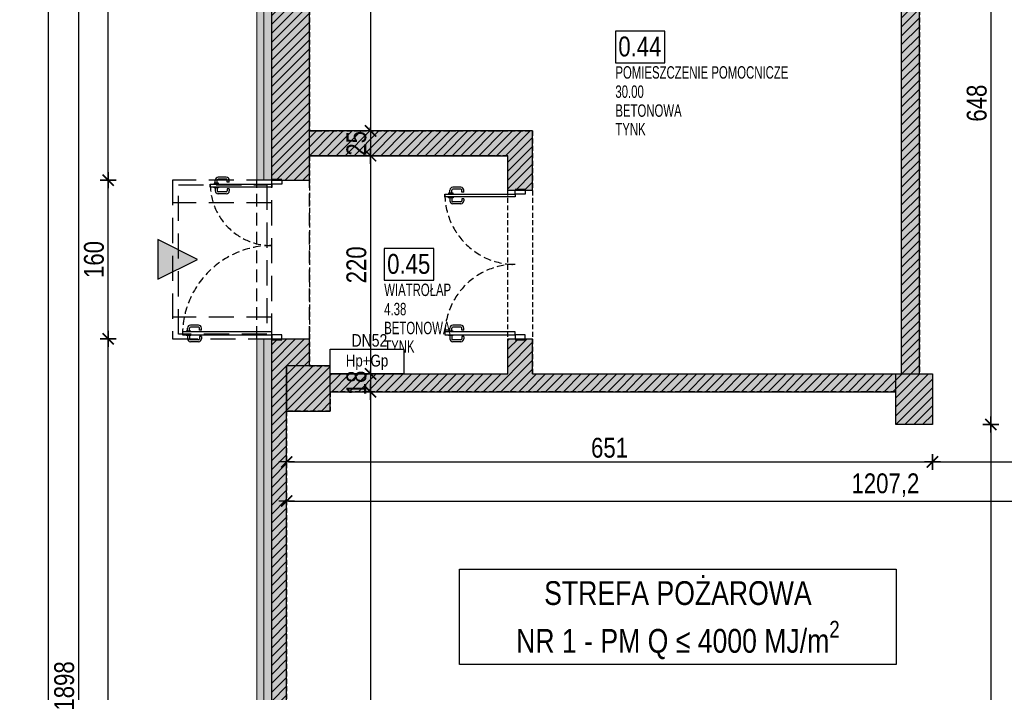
# Model space of a CAD drawing. Header units: millimetres. Extents: x 76192 to 88546, y 19309 to 25840.
# Tile 4 of 61: x 76192 to 77185, y 22298 to 22976. Entities that reach past the tile are written whole.
import ezdxf
from ezdxf.enums import TextEntityAlignment as Align

# ---------------------------------------------------------------- set-up
doc = ezdxf.new("R2010")
doc.units = ezdxf.units.MM
doc.set_wipeout_variables(frame=1)
doc.linetypes.add('DASHED', pattern=[0.75, 0.5, -0.25])
doc.linetypes.add('DASHEDX2', pattern=[38.1, 25.4, -12.7])
doc.layers.get('DEFPOINTS').update_dxf_attribs({"lineweight": 9})
for name, color, linetype in [('_HSA_HATCH_WYPEŁNIENIA_PRZEGRÓD', 205, 'Continuous'), ('_HSA_HYDRANTY', 20, 'Continuous'), ('_HSA_NUMERACJA POMIESZCZEN', 43, 'Continuous'), ('_HSA_OPIS', 43, 'Continuous'), ('_HSA_PRZERYWANE', 153, 'DASHEDX2'), ('_HSA_STOLARKA_WEWNĘTRZNA', 132, 'Continuous'), ('_HSA_STOLARKA_ZEWNĘTRZNA', 132, 'Continuous'), ('_HSA_WIDOKOWE', 1, 'Continuous'), ('_HSA_WYM_100', 141, 'Continuous'), ('_HSA_ŚCIANY_DZIAŁOWE', 6, 'Continuous'), ('_HSA_ŚCIANY_KONSTRUKCYJNE', 3, 'Continuous'), ('_HSA_ŚCIANY_MUROWANE', 4, 'Continuous')]:
    doc.layers.add(name, color=color, linetype=linetype)
doc.layers.add('_HSA_IZOLACJA_TERMICZNA', color=2, linetype='Continuous', lineweight=5)
doc.layers.add('_HSA_NUMERACJA POMIESZCZEN POMOC', color=7, linetype='Continuous', true_color=0x38940a, plot=False)
doc.layers.add('_HSA_POWIERZCHNIA_UŻYTKOWA', color=115, linetype='DASHED', plot=False)
doc.styles.add('Arial', font='Arial.ttf')
doc.styles.add('ARIAL_100', font='Arial.ttf', dxfattribs={"width": 0.8, "height": 20})
doc.styles.add('ARIAL_30', font='Arial.ttf', dxfattribs={"width": 0.8, "height": 7})
doc.styles.add('ARIAL_50', font='Arial Narrow.ttf', dxfattribs={"width": 0.8, "height": 10})
doc.linetypes.add('BATTING', pattern='A,0.00254,-2.54,[134,ltypeshp.shx,S=2.54,R=0,X=-2.54,Y=0],-5.08,[134,ltypeshp.shx,S=2.54,R=180,X=2.54,Y=0],-2.54', length=10.16254)
doc.dimstyles.new('WYM_WEWN_100', dxfattribs={"dimtxt": 20, "dimasz": 2, "dimexe": 10, "dimexo": 0, "dimgap": 4, "dimtad": 1, "dimdec": 1, "dimrnd": 0.1, "dimtxsty": 'ARIAL_100', "dimblk": 'Wym-03', "dimcen": 0, "dimdle": 10, "dimse1": 1, "dimse2": 1, "dimclrt": 256, "dimazin": 2, "dimtfac": 1, "dimtdec": 1, "dimtix": 1, "dimtmove": 2, "dimatfit": 0, "dimfxl": 1, "dimtolj": 1, "dimtzin": 0, "dimarcsym": 0})

# ---------------------------------------------------------------- blocks, each defined once
blk = doc.blocks.new('*U127')
for p, q in [((-77.9, 54.86), (-77.9, 63)), ((-75.9, 54.86), (-75.9, 63)), ((-71.8, 66), (-74.9, 66)), ((-71.8, 64), (-74.9, 64)), ((-71.8, 67.25), (-71, 67.25)), ((-71.8, 62.75), (-71.8, 67.25)), ((-71, 62.75), (-71.8, 62.75)), ((-67.275, 67.25), (-68.075, 67.25)), ((-68.075, 62.75), (-67.275, 62.75)), ((-67.275, 62.75), (-67.275, 67.25)), ((-67.275, 66), (-64.175, 66)), ((-67.275, 64), (-64.175, 64)), ((-63.175, 54.86), (-63.175, 63)), ((-61.175, 54.86), (-61.175, 63)), ((61.175, 54.86), (61.175, 63)), ((63.175, 54.86), (63.175, 63)), ((67.275, 66), (64.175, 66)), ((67.275, 64), (64.175, 64)), ((67.275, 67.25), (68.075, 67.25)), ((67.275, 62.75), (67.275, 67.25)), ((68.075, 62.75), (67.275, 62.75)), ((71.8, 67.25), (71, 67.25)), ((71, 62.75), (71.8, 62.75)), ((71.8, 62.75), (71.8, 67.25)), ((71.8, 66), (74.9, 66)), ((71.8, 64), (74.9, 64)), ((75.9, 54.86), (75.9, 63)), ((77.9, 54.86), (77.9, 63)), ((-72.8, 53.86), (-74.9, 53.86)), ((-72.8, 51.86), (-74.9, 51.86)), ((-72.8, 51.86), (-72.8, 53.86)), ((-66.275, 51.86), (-66.275, 53.86)), ((-66.275, 53.86), (-64.175, 53.86)), ((-66.275, 51.86), (-64.175, 51.86)), ((66.275, 53.86), (64.175, 53.86)), ((66.275, 51.86), (64.175, 51.86)), ((66.275, 51.86), (66.275, 53.86)), ((72.8, 51.86), (72.8, 53.86)), ((72.8, 53.86), (74.9, 53.86)), ((72.8, 51.86), (74.9, 51.86))]:
    blk.add_line(p, q)
for points in [[(-71, 0), (-68.075, 0), (-68.075, 71), (-71, 71)], [(71, 0), (68.075, 0), (68.075, 71), (71, 71)], [(75, 0), (75, -10), (71, -10), (71, 0)], [(-75, 0), (-75, -10), (-71, -10), (-71, 0)]]:
    blk.add_lwpolyline(points, close=True)
for points in [[(76, 0), (76, -10)], [(-76, 0), (-76, -10)]]:
    blk.add_lwpolyline(points)
at = {"linetype": 'DASHED', "ltscale": 15}
for centre, start, end in [((-71, 0), 0, 90), ((71, 0), 90, 180)]:
    blk.add_arc(centre, 71, start, end, dxfattribs=at)
for centre, radius, start, end in [((-74.9, 63), 3, 90, 180), ((-74.9, 63), 1, 90, 180), ((-64.175, 63), 3, 0, 90), ((-64.175, 63), 1, 0, 90), ((64.175, 63), 3, 90, 180), ((64.175, 63), 1, 90, 180), ((74.9, 63), 3, 0, 90), ((74.9, 63), 1, 0, 90), ((-74.9, 54.86), 3, 180, 270), ((-74.9, 54.86), 1, 180, 270), ((-64.175, 54.86), 3, 270, 0), ((-64.175, 54.86), 1, 270, 0), ((64.175, 54.86), 3, 180, 270), ((64.175, 54.86), 1, 180, 270), ((74.9, 54.86), 3, 270, 0), ((74.9, 54.86), 1, 270, 0)]:
    blk.add_arc(centre, radius, start, end)
blk = doc.blocks.new('*U131')
for p, q in [((-96.9, 73.86), (-96.9, 82)), ((-94.9, 73.86), (-94.9, 82)), ((-90.8, 85), (-93.9, 85)), ((-90.8, 83), (-93.9, 83)), ((-90.8, 86.25), (-90, 86.25)), ((-90.8, 81.75), (-90.8, 86.25)), ((-90, 81.75), (-90.8, 81.75)), ((-86.275, 86.25), (-87.075, 86.25)), ((-87.075, 81.75), (-86.275, 81.75)), ((-86.275, 81.75), (-86.275, 86.25)), ((-86.275, 85), (-83.175, 85)), ((-86.275, 83), (-83.175, 83)), ((-82.175, 73.86), (-82.175, 82)), ((-80.175, 73.86), (-80.175, 82)), ((-91.8, 72.86), (-93.9, 72.86)), ((-91.8, 70.86), (-93.9, 70.86)), ((-91.8, 70.86), (-91.8, 72.86)), ((-85.275, 70.86), (-85.275, 72.86)), ((-85.275, 72.86), (-83.175, 72.86)), ((-85.275, 70.86), (-83.175, 70.86)), ((52.175, 45.86), (52.175, 54)), ((54.175, 45.86), (54.175, 54)), ((58.275, 57), (55.175, 57)), ((58.275, 55), (55.175, 55)), ((58.275, 58.25), (59.075, 58.25)), ((58.275, 53.75), (58.275, 58.25)), ((59.075, 53.75), (58.275, 53.75)), ((62.8, 58.25), (62, 58.25)), ((62, 53.75), (62.8, 53.75)), ((62.8, 53.75), (62.8, 58.25)), ((62.8, 57), (65.9, 57)), ((62.8, 55), (65.9, 55)), ((66.9, 45.86), (66.9, 54)), ((68.9, 45.86), (68.9, 54)), ((57.275, 44.86), (55.175, 44.86)), ((57.275, 42.86), (55.175, 42.86)), ((57.275, 42.86), (57.275, 44.86)), ((63.8, 42.86), (63.8, 44.86)), ((63.8, 44.86), (65.9, 44.86)), ((63.8, 42.86), (65.9, 42.86))]:
    blk.add_line(p, q)
for points in [[(-90, 0), (-87.075, 0), (-87.075, 90), (-90, 90)], [(62, 0), (59.075, 0), (59.075, 62), (62, 62)], [(66, 0), (66, -10), (62, -10), (62, 0)], [(-94, 0), (-94, -10), (-90, -10), (-90, 0)]]:
    blk.add_lwpolyline(points, close=True)
for points in [[(67, 0), (67, -10)], [(-95, 0), (-95, -10)]]:
    blk.add_lwpolyline(points)
at = {"linetype": 'DASHED', "ltscale": 15}
for centre, radius, start, end in [((-90, 0), 90, 0, 90), ((62, 0), 62, 90, 180)]:
    blk.add_arc(centre, radius, start, end, dxfattribs=at)
for centre, radius, start, end in [((-93.9, 82), 3, 90, 180), ((-93.9, 82), 1, 90, 180), ((-83.175, 82), 3, 0, 90), ((-83.175, 82), 1, 0, 90), ((-93.9, 73.86), 3, 180, 270), ((-93.9, 73.86), 1, 180, 270), ((-83.175, 73.86), 3, 270, 0), ((-83.175, 73.86), 1, 270, 0), ((55.175, 54), 3, 90, 180), ((55.175, 54), 1, 90, 180), ((65.9, 54), 3, 0, 90), ((65.9, 54), 1, 0, 90), ((55.175, 45.86), 3, 180, 270), ((55.175, 45.86), 1, 180, 270), ((65.9, 45.86), 3, 270, 0), ((65.9, 45.86), 1, 270, 0)]:
    blk.add_arc(centre, radius, start, end)
blk = doc.blocks.new('A$C181A6C00')
blk.add_hatch(color=256).paths.add_polyline_path([(50, -25), (0, 0), (50, 25)])
blk.add_lwpolyline([(50, -25), (0, 0), (50, 25), (50, -25)])
blk = doc.blocks.new('NUMERACJA_POMIESZCZEŃ_200')
blk.add_lwpolyline([(50, 31.85), (0, 31.85), (0, 0), (50, 0)], close=True)
at = {"style": 'ARIAL_100', "width": 0.8}
blk.add_attdef('OPIS_TABELKA', (2.96, 6.47), '', height=20, dxfattribs=at)
at = {"layer": '_HSA_NUMERACJA POMIESZCZEN POMOC', "style": 'ARIAL_50', "width": 0.8}
for tag, p in [('NAZWA', (0, -15.93)), ('POWIERZCHNIA', (0, -35.3)), ('POSADZKA', (0, -54.39)), ('SUFIT', (0, -73.08))]:
    blk.add_attdef(tag, p, '', height=12.5, dxfattribs=at)
blk = doc.blocks.new('Wym-03')
for p, q in [((-4, 0), (4, 0)), ((0, 4), (0, -4))]:
    blk.add_line(p, q)
blk.add_lwpolyline([(-2.83, -2.83, 0.8, 0.8, 0), (2.83, 2.83, 0.05, 0.05, 0)], format="xyseb")
blk = doc.blocks.new('*D726')
at = {"layer": '_HSA_WYM_100', "color": 0, "lineweight": -2}
blk.add_line((76281.33, 20766.14), (76281.33, 22652.53), dxfattribs=at)
at = {"layer": 'DEFPOINTS', "color": 0}
for p in [(76281.33, 22654.53), (76431.33, 22654.53), (86739.33, 20764.14)]:
    blk.add_point(p, dxfattribs=at)
at = {"layer": '_HSA_WYM_100', "color": 0, "lineweight": -2, "xscale": 2, "yscale": 2, "zscale": 2}
for p, rotation in [((76281.33, 22654.53), 90), ((76281.33, 20764.14), 270)]:
    blk.add_blockref('Wym-03', p, dxfattribs=dict(at, rotation=rotation))
at = {"layer": '_HSA_WYM_100', "insert": (76265.31, 21709.33), "char_height": 20, "attachment_point": 5, "rotation": 90, "style": 'ARIAL_100'}
blk.add_mtext('\\A1;1890,4', dxfattribs=at)
blk = doc.blocks.new('*D727')
at = {"layer": '_HSA_WYM_100', "color": 0, "lineweight": -2}
blk.add_line((76281.33, 22656.53), (76281.33, 22812.53), dxfattribs=at)
at = {"layer": 'DEFPOINTS', "color": 0}
for p in [(76281.33, 22814.53), (76431.33, 22814.53), (76431.33, 22654.53)]:
    blk.add_point(p, dxfattribs=at)
at = {"layer": '_HSA_WYM_100', "color": 0, "lineweight": -2, "xscale": 2, "yscale": 2, "zscale": 2}
for p, rotation in [((76281.33, 22814.53), 90), ((76281.33, 22654.53), 270)]:
    blk.add_blockref('Wym-03', p, dxfattribs=dict(at, rotation=rotation))
at = {"layer": '_HSA_WYM_100', "insert": (76267.11, 22734.53), "char_height": 20, "attachment_point": 5, "rotation": 90, "style": 'ARIAL_100'}
blk.add_mtext('\\A1;160', dxfattribs=at)
blk = doc.blocks.new('*D728')
at = {"layer": '_HSA_WYM_100', "color": 0, "lineweight": -2}
blk.add_line((76281.33, 22816.53), (76281.33, 23251.53), dxfattribs=at)
at = {"layer": 'DEFPOINTS', "color": 0}
for p in [(76281.33, 23253.53), (76431.33, 23253.53), (76431.33, 22814.53)]:
    blk.add_point(p, dxfattribs=at)
at = {"layer": '_HSA_WYM_100', "color": 0, "lineweight": -2, "xscale": 2, "yscale": 2, "zscale": 2}
for p, rotation in [((76281.33, 23253.53), 90), ((76281.33, 22814.53), 270)]:
    blk.add_blockref('Wym-03', p, dxfattribs=dict(at, rotation=rotation))
at = {"layer": '_HSA_WYM_100', "insert": (76267.11, 23034.03), "char_height": 20, "attachment_point": 5, "rotation": 90, "style": 'ARIAL_100'}
blk.add_mtext('\\A1;439', dxfattribs=at)
blk = doc.blocks.new('*D729')
at = {"layer": '_HSA_WYM_100', "color": 0, "lineweight": -2}
blk.add_line((76251.33, 23251.53), (76251.33, 21357.53), dxfattribs=at)
at = {"layer": 'DEFPOINTS', "color": 0}
for p in [(76431.33, 23253.53), (76251.33, 21355.53), (76431.33, 21355.53)]:
    blk.add_point(p, dxfattribs=at)
at = {"layer": '_HSA_WYM_100', "color": 0, "lineweight": -2, "xscale": 2, "yscale": 2, "zscale": 2}
for p, rotation in [((76251.33, 23253.53), 90), ((76251.33, 21355.53), 270)]:
    blk.add_blockref('Wym-03', p, dxfattribs=dict(at, rotation=rotation))
at = {"layer": '_HSA_WYM_100', "insert": (76237.11, 22304.53), "char_height": 20, "attachment_point": 5, "rotation": 90, "style": 'ARIAL_100'}
blk.add_mtext('\\A1;1898', dxfattribs=at)
blk = doc.blocks.new('*D723')
at = {"layer": '_HSA_WYM_100', "color": 0, "lineweight": -2}
blk.add_line((76221.33, 19529.42), (76221.33, 23251.53), dxfattribs=at)
at = {"layer": 'DEFPOINTS', "color": 0}
for p in [(76221.33, 23253.53), (76251.33, 23253.53), (76251.33, 19527.42)]:
    blk.add_point(p, dxfattribs=at)
at = {"layer": '_HSA_WYM_100', "color": 0, "lineweight": -2, "xscale": 2, "yscale": 2, "zscale": 2}
for p, rotation in [((76221.33, 23253.53), 89.99999999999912), ((76221.33, 19527.42), 269.9999999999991)]:
    blk.add_blockref('Wym-03', p, dxfattribs=dict(at, rotation=rotation))
at = {"layer": '_HSA_WYM_100', "insert": (76205.31, 21390.48), "char_height": 20, "attachment_point": 5, "rotation": 90, "style": 'ARIAL_100'}
blk.add_mtext('\\A1;3726,1', dxfattribs=at)
blk = doc.blocks.new('hydrant+gasnica')
blk.add_wipeout([(0, 25), (74, 25), (74, 0), (0, 0)])
blk.add_lwpolyline([(0, 25), (74, 25), (74, 0), (0, 0), (0, 25)])
at = {"style": 'Arial', "width": 0.8}
blk.add_text('Hp+Gp', height=12, dxfattribs=at).set_placement((37, 7.46), align=Align.CENTER)
blk = doc.blocks.new('*D1046')
at = {"layer": '_HSA_WYM_100', "color": 0, "lineweight": -2}
blk.add_line((76545.92, 23214.14), (76545.92, 22866.11), dxfattribs=at)
at = {"layer": 'DEFPOINTS', "color": 0}
for p in [(76505.33, 23216.14), (76505.33, 22864.11), (76545.92, 22864.11)]:
    blk.add_point(p, dxfattribs=at)
at = {"layer": '_HSA_WYM_100', "color": 0, "lineweight": -2, "xscale": 2, "yscale": 2, "zscale": 2}
for p, rotation in [((76545.92, 23216.14), 90), ((76545.92, 22864.11), 270)]:
    blk.add_blockref('Wym-03', p, dxfattribs=dict(at, rotation=rotation))
at = {"layer": '_HSA_WYM_100', "insert": (76531.7, 23040.13), "char_height": 20, "attachment_point": 5, "rotation": 90, "style": 'ARIAL_100'}
blk.add_mtext('\\A1;352', dxfattribs=at)
blk = doc.blocks.new('*D1047')
at = {"layer": '_HSA_WYM_100', "color": 0, "lineweight": -2}
for p, q in [((76545.92, 22866.11), (76545.92, 22868.11)), ((76545.92, 22864.11), (76545.92, 22839.11)), ((76545.92, 22837.11), (76545.92, 22835.11))]:
    blk.add_line(p, q, dxfattribs=at)
at = {"layer": 'DEFPOINTS', "color": 0}
for p in [(76505.33, 22864.11), (76484.35, 22839.11), (76545.92, 22839.11)]:
    blk.add_point(p, dxfattribs=at)
at = {"layer": '_HSA_WYM_100', "color": 0, "lineweight": -2, "xscale": 2, "yscale": 2, "zscale": 2}
for p, rotation in [((76545.92, 22864.11), 270), ((76545.92, 22839.11), 90)]:
    blk.add_blockref('Wym-03', p, dxfattribs=dict(at, rotation=rotation))
at = {"layer": '_HSA_WYM_100', "insert": (76531.71, 22851.61), "char_height": 20, "attachment_point": 5, "rotation": 90, "style": 'ARIAL_100'}
blk.add_mtext('\\A1;25', dxfattribs=at)
blk = doc.blocks.new('*D1048')
at = {"layer": '_HSA_WYM_100', "color": 0, "lineweight": -2}
blk.add_line((76545.92, 22837.11), (76545.92, 22621.11), dxfattribs=at)
at = {"layer": 'DEFPOINTS', "color": 0}
for p in [(76484.35, 22839.11), (76505.33, 22619.11), (76545.92, 22619.11)]:
    blk.add_point(p, dxfattribs=at)
at = {"layer": '_HSA_WYM_100', "color": 0, "lineweight": -2, "xscale": 2, "yscale": 2, "zscale": 2}
for p, rotation in [((76545.92, 22839.11), 90), ((76545.92, 22619.11), 270)]:
    blk.add_blockref('Wym-03', p, dxfattribs=dict(at, rotation=rotation))
at = {"layer": '_HSA_WYM_100', "insert": (76531.71, 22729.11), "char_height": 20, "attachment_point": 5, "rotation": 90, "style": 'ARIAL_100'}
blk.add_mtext('\\A1;220', dxfattribs=at)
blk = doc.blocks.new('*D1049')
at = {"layer": '_HSA_WYM_100', "color": 0, "lineweight": -2}
for p, q in [((76545.92, 22621.11), (76545.92, 22623.11)), ((76545.92, 22619.11), (76545.92, 22601.11)), ((76545.92, 22599.11), (76545.92, 22597.11))]:
    blk.add_line(p, q, dxfattribs=at)
at = {"layer": 'DEFPOINTS', "color": 0}
for p in [(76505.33, 22619.11), (76505.33, 22601.11), (76545.92, 22601.11)]:
    blk.add_point(p, dxfattribs=at)
at = {"layer": '_HSA_WYM_100', "color": 0, "lineweight": -2, "xscale": 2, "yscale": 2, "zscale": 2}
for p, rotation in [((76545.92, 22619.11), 270), ((76545.92, 22601.11), 90)]:
    blk.add_blockref('Wym-03', p, dxfattribs=dict(at, rotation=rotation))
at = {"layer": '_HSA_WYM_100', "insert": (76531.71, 22610.11), "char_height": 20, "attachment_point": 5, "rotation": 90, "style": 'ARIAL_100'}
blk.add_mtext('\\A1;18', dxfattribs=at)
blk = doc.blocks.new('*D1050')
at = {"layer": '_HSA_WYM_100', "color": 0, "lineweight": -2}
blk.add_line((76545.92, 22599.11), (76545.92, 21393.25), dxfattribs=at)
at = {"layer": 'DEFPOINTS', "color": 0}
for p in [(76505.33, 22601.11), (76505.33, 21391.25), (76545.92, 21391.25)]:
    blk.add_point(p, dxfattribs=at)
at = {"layer": '_HSA_WYM_100', "color": 0, "lineweight": -2, "xscale": 2, "yscale": 2, "zscale": 2}
for p, rotation in [((76545.92, 22601.11), 90), ((76545.92, 21391.25), 270)]:
    blk.add_blockref('Wym-03', p, dxfattribs=dict(at, rotation=rotation))
at = {"layer": '_HSA_WYM_100', "insert": (76529.9, 21996.18), "char_height": 20, "attachment_point": 5, "rotation": 90, "style": 'ARIAL_100'}
blk.add_mtext('\\A1;1209,9', dxfattribs=at)
blk = doc.blocks.new('*D1051')
at = {"layer": '_HSA_WYM_100', "color": 0, "lineweight": -2}
blk.add_line((77171.31, 23214.14), (77171.31, 22570.14), dxfattribs=at)
at = {"layer": 'DEFPOINTS', "color": 0}
for p in [(77105.33, 23216.14), (77105.33, 22568.14), (77171.31, 22568.14)]:
    blk.add_point(p, dxfattribs=at)
at = {"layer": '_HSA_WYM_100', "color": 0, "lineweight": -2, "xscale": 2, "yscale": 2, "zscale": 2}
for p, rotation in [((77171.31, 23216.14), 90.00000000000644), ((77171.31, 22568.14), 270.0000000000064)]:
    blk.add_blockref('Wym-03', p, dxfattribs=dict(at, rotation=rotation))
at = {"layer": '_HSA_WYM_100', "insert": (77157.1, 22892.14), "char_height": 20, "attachment_point": 5, "rotation": 90, "style": 'ARIAL_100'}
blk.add_mtext('\\A1;648', dxfattribs=at)
blk = doc.blocks.new('*D1052')
at = {"layer": '_HSA_WYM_100', "color": 0, "lineweight": -2}
blk.add_line((77171.31, 22566.14), (77171.31, 21393.25), dxfattribs=at)
at = {"layer": 'DEFPOINTS', "color": 0}
for p in [(77105.33, 22568.14), (77171.31, 21391.25), (77171.31, 21391.25)]:
    blk.add_point(p, dxfattribs=at)
at = {"layer": '_HSA_WYM_100', "color": 0, "lineweight": -2, "xscale": 2, "yscale": 2, "zscale": 2}
for p, rotation in [((77171.31, 22568.14), 90), ((77171.31, 21391.25), 270)]:
    blk.add_blockref('Wym-03', p, dxfattribs=dict(at, rotation=rotation))
at = {"layer": '_HSA_WYM_100', "insert": (77155.29, 21979.69), "char_height": 20, "attachment_point": 5, "rotation": 90, "style": 'ARIAL_100'}
blk.add_mtext('\\A1;1176,9', dxfattribs=at)
blk = doc.blocks.new('*D1053')
at = {"layer": '_HSA_WYM_100', "color": 0, "lineweight": -2}
blk.add_line((76463.33, 22530.37), (77110.33, 22530.37), dxfattribs=at)
at = {"layer": 'DEFPOINTS', "color": 0}
for p in [(76461.33, 22581.67), (77112.33, 22581.67), (77112.33, 22530.37)]:
    blk.add_point(p, dxfattribs=at)
at = {"layer": '_HSA_WYM_100', "color": 0, "lineweight": -2, "xscale": 2, "yscale": 2, "zscale": 2}
for p, rotation in [((76461.33, 22530.37), 180.0000000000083), ((77112.33, 22530.37), 8.324825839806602e-12)]:
    blk.add_blockref('Wym-03', p, dxfattribs=dict(at, rotation=rotation))
at = {"layer": '_HSA_WYM_100', "insert": (76786.83, 22544.58), "char_height": 20, "attachment_point": 5, "style": 'ARIAL_100'}
blk.add_mtext('\\A1;651', dxfattribs=at)
blk = doc.blocks.new('*D1054')
at = {"layer": '_HSA_WYM_100', "color": 0, "lineweight": -2}
blk.add_line((77114.33, 22530.37), (77666.54, 22530.37), dxfattribs=at)
at = {"layer": 'DEFPOINTS', "color": 0}
for p in [(77112.33, 22581.67), (77668.54, 22542.89), (77668.54, 22530.37)]:
    blk.add_point(p, dxfattribs=at)
at = {"layer": '_HSA_WYM_100', "color": 0, "lineweight": -2, "xscale": 2, "yscale": 2, "zscale": 2}
for p, rotation in [((77112.33, 22530.37), 180.0000000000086), ((77668.54, 22530.37), 8.61920003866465e-12)]:
    blk.add_blockref('Wym-03', p, dxfattribs=dict(at, rotation=rotation))
at = {"layer": '_HSA_WYM_100', "insert": (77390.43, 22546.39), "char_height": 20, "attachment_point": 5, "style": 'ARIAL_100'}
blk.add_mtext('\\A1;556,2', dxfattribs=at)
blk = doc.blocks.new('*D1055')
at = {"layer": '_HSA_WYM_100', "color": 0, "lineweight": -2}
blk.add_line((76463.33, 22490.96), (77666.54, 22490.96), dxfattribs=at)
at = {"layer": 'DEFPOINTS', "color": 0}
for p in [(76461.33, 22581.67), (77668.54, 22581.67), (77668.54, 22490.96)]:
    blk.add_point(p, dxfattribs=at)
at = {"layer": '_HSA_WYM_100', "color": 0, "lineweight": -2, "xscale": 2, "yscale": 2, "zscale": 2, "rotation": 180}
blk.add_blockref('Wym-03', (76461.33, 22490.96), dxfattribs=at)
at = {"layer": '_HSA_WYM_100', "color": 0, "lineweight": -2, "xscale": 2, "yscale": 2, "zscale": 2}
blk.add_blockref('Wym-03', (77668.54, 22490.96), dxfattribs=at)
at = {"layer": '_HSA_WYM_100', "insert": (77064.93, 22506.98), "char_height": 20, "attachment_point": 5, "style": 'ARIAL_100'}
blk.add_mtext('\\A1;1207,2', dxfattribs=at)

msp = doc.modelspace()

# ---------------------------------------------------------------- hatches: boundary and pattern name
at = {"layer": '_HSA_HATCH_WYPEŁNIENIA_PRZEGRÓD'}
h = msp.add_hatch(color=256, dxfattribs=at)
h.paths.add_polyline_path([(76484.33, 23166.14), (76475.33, 23166.14), (76475.33, 23216.14), (76490.33, 23216.14), (76490.33, 23253.53), (76431.33, 23253.53), (76431.33, 22814.53), (76484.33, 22814.53)])
h.paths.add_polyline_path([(76461.33, 22627.39), (76484.33, 22627.39), (76484.33, 22654.53), (76431.33, 22654.53), (76431.33, 21355.53), (76505.33, 21355.53), (76505.33, 21391.25), (76475.33, 21391.25), (76475.33, 21416.25), (76461.33, 21416.25)])
h.paths.add_polyline_path([(77105.33, 21441.25), (77075.33, 21441.25), (77075.33, 21391.25), (77105.33, 21391.25)])
h.paths.add_polyline_path([(76505.33, 21441.25), (76475.33, 21441.25), (76475.33, 21391.25), (76505.33, 21391.25)], flags=17)
h.paths.add_polyline_path([(76505.33, 22027.39), (76461.33, 22027.39), (76461.33, 21981.67), (76505.33, 21981.67)], flags=17)
h.paths.add_polyline_path([(76505.33, 22627.39), (76461.33, 22627.39), (76461.33, 22581.67), (76505.33, 22581.67)], flags=17)
h.paths.add_polyline_path([(76505.33, 23216.14), (76475.33, 23216.14), (76475.33, 23166.14), (76484.33, 23166.14), (76505.33, 23166.14)])
h.paths.add_polyline_path([(77105.33, 23216.14), (77075.33, 23216.14), (77075.33, 23166.14), (77105.33, 23166.14)])
h.paths.add_polyline_path([(77112.33, 22619.11), (77075.33, 22619.11), (77075.33, 22568.14), (77112.33, 22568.14)])
h.paths.add_polyline_path([(77075.33, 22619.11), (76709.33, 22619.11), (76709.33, 22654.53), (76684.33, 22654.53), (76684.33, 22619.11), (76505.33, 22619.11), (76505.33, 22601.11), (76696.33, 22601.11), (77075.33, 22601.11)])
h.paths.add_polyline_path([(76709.33, 22864.11), (76484.33, 22864.11), (76484.33, 22839.11), (76684.33, 22839.11), (76684.33, 22804.53), (76709.33, 22804.53)])
h.paths.add_polyline_path([(77099.33, 23166.14), (77081.33, 23166.14), (77081.33, 22619.11), (77099.33, 22619.11)])
h.paths.add_polyline_path([(77120.83, 21355.53), (77120.83, 21391.25), (76505.33, 21391.25), (76505.33, 21355.53)])
h = msp.add_hatch(dxfattribs=at)
h.set_pattern_fill('ANSI31', color=256, scale=2, style=0)
h.set_pattern_definition([(45, (16000, 0), (-4.49012806, 4.49012806), [])])
h.paths.add_polyline_path([(76484.33, 23166.14), (76475.33, 23166.14), (76475.33, 23216.14), (76490.33, 23216.14), (76490.33, 23238.53), (76446.33, 23238.53), (76446.33, 22814.53), (76484.33, 22814.53)])
h.paths.add_polyline_path([(76461.33, 22627.39), (76484.33, 22627.39), (76484.33, 22654.53), (76446.33, 22654.53), (76446.33, 21370.53), (76505.33, 21370.53), (76505.33, 21391.25), (76475.33, 21391.25), (76475.33, 21416.25), (76461.33, 21416.25)])
h.paths.add_polyline_path([(77105.33, 21441.25), (77075.33, 21441.25), (77075.33, 21391.25), (77105.33, 21391.25)])
h.paths.add_polyline_path([(76505.33, 21441.25), (76475.33, 21441.25), (76475.33, 21391.25), (76505.33, 21391.25)], flags=17)
h.paths.add_polyline_path([(76505.33, 22027.39), (76461.33, 22027.39), (76461.33, 21981.67), (76505.33, 21981.67)], flags=17)
h.paths.add_polyline_path([(76505.33, 22627.39), (76461.33, 22627.39), (76461.33, 22581.67), (76505.33, 22581.67)], flags=17)
h.paths.add_polyline_path([(76505.33, 23216.14), (76475.33, 23216.14), (76475.33, 23166.14), (76484.33, 23166.14), (76505.33, 23166.14)])
h.paths.add_polyline_path([(77105.33, 23216.14), (77075.33, 23216.14), (77075.33, 23166.14), (77105.33, 23166.14)])
h.paths.add_polyline_path([(77112.33, 22619.11), (77075.33, 22619.11), (77075.33, 22568.14), (77112.33, 22568.14)])
h.paths.add_polyline_path([(77075.33, 22619.11), (76709.33, 22619.11), (76709.33, 22654.53), (76684.33, 22654.53), (76684.33, 22619.11), (76505.33, 22619.11), (76505.33, 22601.11), (76696.33, 22601.11), (77075.33, 22601.11)])
h.paths.add_polyline_path([(76709.33, 22864.11), (76484.33, 22864.11), (76484.33, 22839.11), (76684.33, 22839.11), (76684.33, 22804.53), (76709.33, 22804.53)])
h.paths.add_polyline_path([(77099.33, 23166.14), (77081.33, 23166.14), (77081.33, 22619.11), (77099.33, 22619.11)])
h.paths.add_polyline_path([(77205.33, 21370.53), (77205.33, 21391.25), (76505.33, 21391.25), (76505.33, 21370.53)])
h.paths.add_polyline_path([(77310.33, 21391.25), (77310.33, 21370.53), (77360.33, 21370.53), (77360.33, 21391.25)])

# ---------------------------------------------------------------- linework, layer by layer
at = {"ltscale": 10}
msp.add_lwpolyline([(76431.33, 22654.53), (76431.33, 22654.53)], dxfattribs=at)
at = {"layer": '_HSA_IZOLACJA_TERMICZNA', "ltscale": 0.1}
for p, q in [((76431.33, 22814.53), (76431.33, 23253.53)), ((76446.33, 22814.53), (76431.33, 22814.53)), ((76431.33, 21355.53), (76431.33, 22654.53)), ((76446.33, 22654.53), (76431.33, 22654.53))]:
    msp.add_line(p, q, dxfattribs=at)
at = {"layer": '_HSA_IZOLACJA_TERMICZNA', "linetype": 'BATTING', "ltscale": 0.1}
for p, q in [((76438.33, 22814.53), (76438.33, 23253.53)), ((76438.33, 21355.53), (76438.33, 22654.53))]:
    msp.add_line(p, q, dxfattribs=at)
at = {"layer": '_HSA_POWIERZCHNIA_UŻYTKOWA', "ltscale": 10}
msp.add_lwpolyline([(77668.54, 22278.39), (77668.54, 22627.39), (77681.33, 22627.39), (77681.33, 23166.14), (77675.33, 23166.14), (77675.33, 23216.14), (77105.33, 23216.14), (77105.33, 23166.14), (77099.33, 23166.14), (77099.33, 22619.11), (77112.33, 22619.11), (77112.33, 22568.14), (77075.33, 22568.14), (77075.33, 22601.1), (76505.33, 22601.11), (76505.33, 22581.67), (76461.33, 22581.67), (76461.33, 22027.39)], dxfattribs=at)
for points in [[(76505.33, 23216.14), (76505.33, 23166.14), (76484.33, 23166.14), (76484.33, 22864.11), (76709.33, 22864.11), (76709.33, 22619.11), (77081.33, 22619.11), (77081.33, 23166.14), (77075.33, 23166.14), (77075.33, 23216.14)], [(76484.33, 22839.11), (76484.33, 22627.39), (76505.33, 22627.39), (76505.33, 22619.11), (76684.33, 22619.11), (76684.33, 22839.11)]]:
    msp.add_lwpolyline(points, close=True, dxfattribs=at)
at = {"layer": '_HSA_PRZERYWANE', "ltscale": 0.5}
for p, q in [((76431.33, 22654.53), (76431.33, 22814.53)), ((76484.33, 22654.53), (76484.33, 22814.53))]:
    msp.add_line(p, q, dxfattribs=at)
at = {"layer": '_HSA_PRZERYWANE'}
for p, q in [((76446.33, 22791.67), (76346.33, 22791.67)), ((76446.33, 22676.49), (76346.33, 22676.49))]:
    msp.add_line(p, q, dxfattribs=at)
for points in [[(76346.33, 22814.53), (76346.33, 22654.53), (76446.33, 22654.53), (76446.33, 22814.53)], [(76352.14, 22809.89), (76441.37, 22809.89), (76441.37, 22659.17), (76352.14, 22659.17)]]:
    msp.add_lwpolyline(points, close=True, dxfattribs=at)
at = {"layer": '_HSA_ŚCIANY_DZIAŁOWE'}
for p, q in [((77081.33, 22619.11), (77081.33, 23166.14)), ((77099.33, 22619.11), (77099.33, 23166.14)), ((76709.33, 22864.11), (76484.33, 22864.11)), ((76709.33, 22804.53), (76709.33, 22864.11)), ((76671.33, 22839.11), (76484.33, 22839.11)), ((76484.33, 22839.11), (76684.33, 22839.11)), ((76684.33, 22804.53), (76684.33, 22839.11)), ((76684.33, 22804.53), (76709.33, 22804.53)), ((76684.33, 22619.11), (76684.33, 22654.53)), ((76684.33, 22654.53), (76709.33, 22654.53)), ((76709.33, 22619.11), (76709.33, 22654.53)), ((76505.33, 22619.11), (76684.33, 22619.11)), ((76709.33, 22619.11), (77075.33, 22619.11)), ((76505.33, 22601.11), (76696.33, 22601.11)), ((76696.33, 22601.11), (77075.33, 22601.11))]:
    msp.add_line(p, q, dxfattribs=at)
at = {"layer": '_HSA_ŚCIANY_KONSTRUKCYJNE'}
for points in [[(76461.33, 22581.67), (76505.33, 22581.67), (76505.33, 22627.39), (76461.33, 22627.39)], [(77112.33, 22619.11), (77112.33, 22568.14), (77075.33, 22568.14), (77075.33, 22619.11)]]:
    msp.add_lwpolyline(points, close=True, dxfattribs=at)
at = {"layer": '_HSA_ŚCIANY_MUROWANE', "ltscale": 0.07}
for p, q in [((76446.33, 22814.53), (76446.33, 23238.53)), ((76484.33, 22814.53), (76484.33, 23166.14)), ((76446.33, 22814.53), (76484.33, 22814.53)), ((76446.33, 21370.53), (76446.33, 22654.53)), ((76446.33, 22654.53), (76484.33, 22654.53)), ((76484.33, 22627.39), (76484.33, 22654.53)), ((76461.33, 21416.25), (76461.33, 22627.39))]:
    msp.add_line(p, q, dxfattribs=at)

# ---------------------------------------------------------------- block references
at = {"layer": '_HSA_NUMERACJA POMIESZCZEN', "linetype": 'Continuous'}
for p, values in [((76792.72, 22932.82), {'SUFIT': 'TYNK', 'POSADZKA': 'BETONOWA', 'POWIERZCHNIA': '30.00', 'NAZWA': 'POMIESZCZENIE POMOCNICZE', 'OPIS_TABELKA': '0.44'}), ((76559.68, 22713.61), {'SUFIT': 'TYNK', 'POSADZKA': 'BETONOWA', 'POWIERZCHNIA': '4.38', 'NAZWA': 'WIATROŁAP', 'OPIS_TABELKA': '0.45'})]:
    msp.add_blockref('NUMERACJA_POMIESZCZEŃ_200', p, dxfattribs=at).add_auto_attribs(values)
at = {"layer": '_HSA_STOLARKA_WEWNĘTRZNA', "rotation": 89.99999999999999}
msp.add_blockref('*U127', (76691.83, 22729.53), dxfattribs=at)
at = {"layer": '_HSA_STOLARKA_ZEWNĘTRZNA', "rotation": 89.99999999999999}
msp.add_blockref('*U131', (76446.33, 22748.53), dxfattribs=at)
at = {"layer": '_HSA_WIDOKOWE', "xscale": -0.8, "yscale": 0.8, "zscale": 0.8}
msp.add_blockref('A$C181A6C00', (76371.33, 22734.53), dxfattribs=at)

# ---------------------------------------------------------------- texts
at = {"layer": '_HSA_OPIS', "insert": (76647.58, 22410.15), "char_height": 24, "attachment_point": 1, "style": 'ARIAL_100', "bg_fill": 16, "box_fill_scale": 1.5, "bg_fill_color": 256, "bg_fill_transparency": 0}
msp.add_mtext_dynamic_manual_height_columns('\\A1;\\pxqc;STREFA POŻAROWA \\PNR 1 - PM Q ≤ 4000 MJ/m{\\H0.7x;\\S2^ ;}', width=416.3492, gutter_width=4500.43, heights=[0], dxfattribs=at)

# ---------------------------------------------------------------- dimensions: what is measured, and where the dimension line sits
at = {"layer": '_HSA_WYM_100'}
for p1, p2, distance, picture, middle in [((76251.33, 19527.42), (76251.33, 23253.53), 30, '*D723', (76205.31, 21390.48)), ((76431.33, 23253.53), (76431.33, 21355.53), -180, '*D729', (76237.11, 22304.53)), ((76505.33, 23216.14), (76505.33, 22864.11), 40.59, '*D1046', (76531.7, 23040.13)), ((77105.33, 23216.14), (77105.33, 22568.14), 65.99, '*D1051', (77157.1, 22892.14)), ((76461.33, 22581.67), (77112.33, 22581.67), -51.29, '*D1053', (76786.83, 22544.58)), ((76461.33, 22581.67), (77668.54, 22581.67), -90.7, '*D1055', (77064.93, 22506.98))]:
    dim = msp.add_aligned_dim(p1=p1, p2=p2, distance=distance, dimstyle='WYM_WEWN_100', dxfattribs=at)
    dim.commit()
    dim.dimension.update_dxf_attribs({"geometry": picture, "text_midpoint": middle})
for base, p1, p2, angle, picture, middle in [((76281.33, 23253.53), (76431.33, 22814.53), (76431.33, 23253.53), 270, '*D728', (76267.11, 23034.03)), ((76545.92, 22839.11), (76505.33, 22864.11), (76484.35, 22839.11), 90, '*D1047', (76531.71, 22851.61)), ((76281.33, 22814.53), (76431.33, 22654.53), (76431.33, 22814.53), 270, '*D727', (76267.11, 22734.53)), ((76281.33, 22654.53), (86739.33, 20764.14), (76431.33, 22654.53), 270, '*D726', (76265.31, 21709.33)), ((76545.92, 21391.25), (76505.33, 22601.11), (76505.33, 21391.25), 90, '*D1050', (76529.9, 21996.18)), ((77668.54, 22530.37), (77112.33, 22581.67), (77668.54, 22542.89), 180, '*D1054', (77390.43, 22546.39)), ((77171.31, 21391.25), (77105.33, 22568.14), (77171.31, 21391.25), 90, '*D1052', (77155.29, 21979.69))]:
    dim = msp.add_linear_dim(base=base, p1=p1, p2=p2, angle=angle, dimstyle='WYM_WEWN_100', dxfattribs=at)
    dim.commit()
    dim.dimension.update_dxf_attribs({"geometry": picture, "text_midpoint": middle})

# ---------------------------------------------------------------- next in the draw order: block references
at = {"layer": '_HSA_HYDRANTY'}
msp.add_blockref('hydrant+gasnica', (76505.33, 22619.11), dxfattribs=at)

# ---------------------------------------------------------------- next in the draw order: texts
at = {"layer": '_HSA_HYDRANTY', "insert": (76526.76, 22659.25), "char_height": 12.6, "attachment_point": 1, "style": 'ARIAL_30'}
msp.add_mtext_dynamic_manual_height_columns('DN52', width=259.9004, gutter_width=4050.38, heights=[0], dxfattribs=at)

# ---------------------------------------------------------------- next in the draw order: dimensions: what is measured, and where the dimension line sits
at = {"layer": '_HSA_WYM_100'}
for base, p1, p2, picture, middle in [((76545.92, 22619.11), (76484.35, 22839.11), (76505.33, 22619.11), '*D1048', (76531.71, 22729.11)), ((76545.92, 22601.11), (76505.33, 22619.11), (76505.33, 22601.11), '*D1049', (76531.71, 22610.11))]:
    dim = msp.add_linear_dim(base=base, p1=p1, p2=p2, angle=90, dimstyle='WYM_WEWN_100', dxfattribs=at)
    dim.commit()
    dim.dimension.update_dxf_attribs({"geometry": picture, "text_midpoint": middle})

doc.saveas('drawing.dxf')
